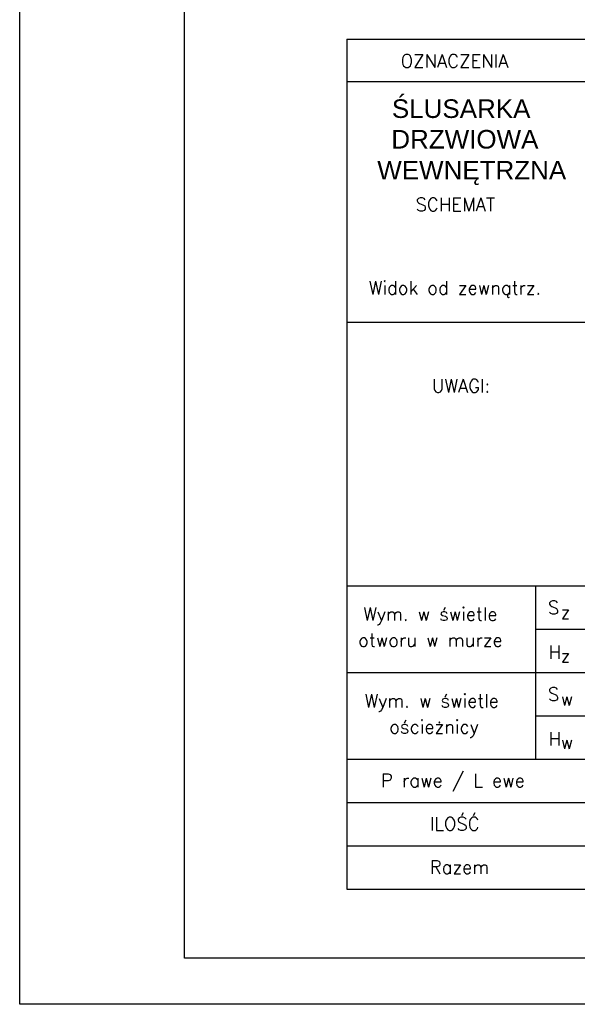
# Model space of a CAD drawing. Header units: millimetres. Extents: x 31969 to 285678, y -69766 to -1123.
# Tile 45 of 102: x 145465 to 146312, y -18363 to -16869. Entities that reach past the tile are written whole.
import ezdxf

# ---------------------------------------------------------------- set-up
doc = ezdxf.new("R2010")
doc.units = ezdxf.units.MM
doc.layers.add('a-opis 1', color=3, linetype='Continuous')
doc.layers.add('a-opis 2', color=1, linetype='Continuous')
doc.styles.add('ARIAL', font='arial.ttf')
doc.styles.add('MAREK', font='simplex.shx')

msp = doc.modelspace()

# ---------------------------------------------------------------- linework, layer by layer
at = {"layer": 'a-opis 2', "ltscale": 40}
for p, q in [((145961.59, -16898.24), (147646.36, -16898.24)), ((145961.59, -16898.24), (145961.59, -18188.57)), ((145961.59, -16962.24), (147646.36, -16962.24)), ((145961.59, -17327.8), (147646.36, -17327.8)), ((145961.59, -17727.77), (147646.36, -17727.77)), ((145961.59, -17991.08), (147646.36, -17991.08)), ((145961.59, -17991.08), (147646.36, -17991.08)), ((145961.59, -18056.91), (147646.36, -18056.91)), ((145961.59, -18056.91), (147646.36, -18056.91)), ((145961.59, -18122.74), (147646.36, -18122.74)), ((145961.59, -18122.74), (147646.36, -18122.74)), ((145961.59, -18122.74), (147646.36, -18122.74)), ((145961.59, -18188.57), (147646.36, -18188.57))]:
    msp.add_line(p, q, dxfattribs=at)
at = {"layer": 'a-opis 2', "ltscale": 2}
for p, q in [((146248.15, -17727.77), (146248.15, -17991.08)), ((146248.15, -17793.6), (147646.36, -17793.6)), ((145961.59, -17859.43), (147646.36, -17859.43)), ((146248.15, -17925.26), (147646.36, -17925.26))]:
    msp.add_line(p, q, dxfattribs=at)
for points in [[(149665.01, -18363.32), (145465.01, -18363.32), (145465.01, -15393.32), (149665.01, -15393.32)], [(145715.01, -15463.32), (149595.01, -15463.32), (149595.01, -18293.32), (145715.01, -18293.32)]]:
    msp.add_lwpolyline(points, close=True, dxfattribs=at)

# ---------------------------------------------------------------- texts
at = {"layer": 'a-opis 1', "ltscale": 2, "style": 'MAREK'}
msp.add_text('Widok od zewnątrz.', height=20.0724, dxfattribs=at).set_placement((145995.06, -17285.51))
at = {"layer": 'a-opis 2', "ltscale": 2}
for s, height, style, p in [('OZNACZENIA', 20.072, 'MAREK', (146043.44, -16941.25)), ('ŚLUSARKA', 28.224, 'ARIAL', (146030.02, -17017.69)), ('DRZWIOWA', 28.224, 'ARIAL', (146029.13, -17064.17)), ('WEWNĘTRZNA', 28.224, 'ARIAL', (146007.82, -17111.1)), ('SCHEMAT ', 20.072, 'MAREK', (146066.08, -17158.99)), ('UWAGI:', 20.072, 'MAREK', (146090.78, -17434.56)), ('Wym. w świetle', 20.0724, 'MAREK', (145986.52, -17780.86)), ('S', 20.07, 'MAREK', (146266.92, -17770.95)), ('z', 20.07, 'MAREK', (146286.27, -17778.08)), ('otworu w murze', 20.0724, 'MAREK', (145978.81, -17820.35)), ('H', 20.07, 'MAREK', (146267.88, -17838.69)), ('z', 20.07, 'MAREK', (146286.27, -17843.91)), ('Wym. w świetle', 20.0724, 'MAREK', (145988.58, -17912.52)), ('S', 20.07, 'MAREK', (146266.92, -17902.61)), ('w', 20.07, 'MAREK', (146286.27, -17909.73)), ('ościeżnicy', 20.072, 'MAREK', (146025.95, -17952.01)), ('H', 20.07, 'MAREK', (146267.88, -17970.35)), ('w', 20.07, 'MAREK', (146286.27, -17975.56)), ('P rawe / L ewe', 20.0724, 'MAREK', (146013.42, -18033.44)), ('ILOŚĆ', 20.072, 'MAREK', (146087.51, -18099.26)), ('Razem', 20.072, 'MAREK', (146087.51, -18165.09))]:
    msp.add_text(s, height=height, dxfattribs=dict(at, style=style)).set_placement(p)

doc.saveas('drawing.dxf')
